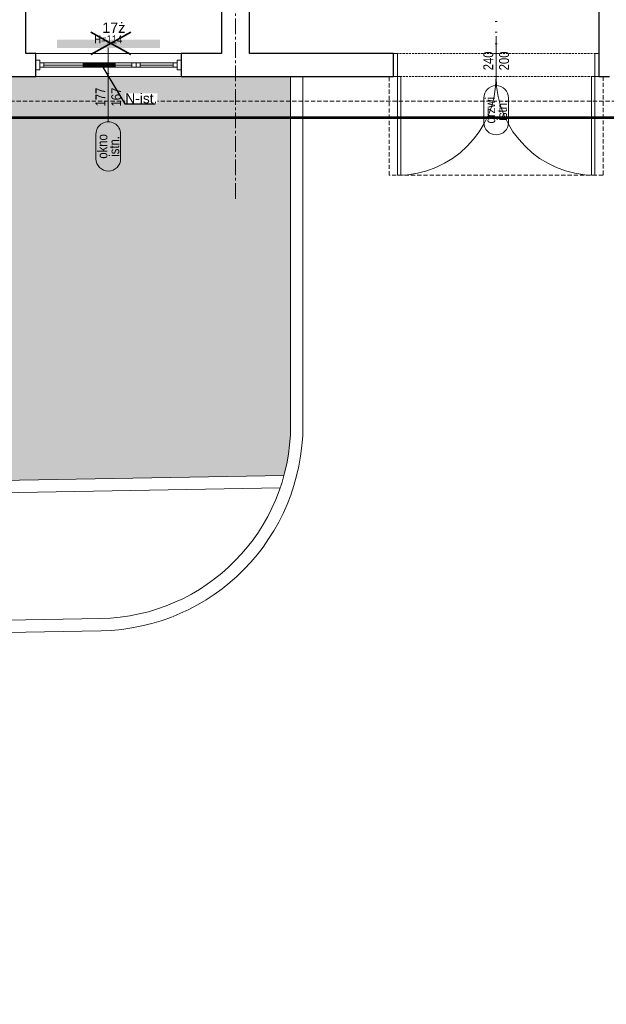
# Model space of a CAD drawing. Header units: millimetres. Extents: x -37445 to 120667, y -123620 to 254214.
# Tile 4 of 219: x 9275 to 16410, y -111280 to -99309. Entities that reach past the tile are written whole.
import ezdxf
from ezdxf import colors
from ezdxf.entities.mleader import LeaderData, LeaderLine
from ezdxf.enums import TextEntityAlignment as Align
from ezdxf.math import Vec2, Vec3

# ---------------------------------------------------------------- set-up
doc = ezdxf.new("R2010")
doc.units = ezdxf.units.MM
doc.linetypes.add('xref_ACAD-LSN_dyspozytornia_PW_rzuty_12$0$CENTER2', pattern=[28.575, 19.05, -3.175, 3.175, -3.175])
doc.linetypes.add('xref_ACAD-LSN_dyspozytornia_PW_rzuty_12$0$DASHED', pattern=[19.05, 12.7, -6.35])
for name, color, linetype, lineweight in [('DEMONTAŻE', 6, 'Continuous', 35), ('Inwentaryzacja$0$Leszno_dyspozytornia_inwentaryzacja$0$FL_grzejniki_istniejące', 1, 'Continuous', 40), ('Inwentaryzacja$0$Leszno_dyspozytornia_inwentaryzacja$0$FL_nawienik_ist.', 4, 'Continuous', 30), ('Inwentaryzacja$0$Leszno_dyspozytornia_inwentaryzacja$0$FL_opisy_went_istn', 250, 'Continuous', 25), ('xref', 8, 'Continuous', 13), ('xref_ACAD-LSN_dyspozytornia_PW_rzuty_12$0$A drzwi płytowe', 8, 'Continuous', 9), ('xref_ACAD-LSN_dyspozytornia_PW_rzuty_12$0$A hatch', 8, 'Continuous', 5), ('xref_ACAD-LSN_dyspozytornia_PW_rzuty_12$0$A opis stolarka', 8, 'Continuous', 9), ('xref_ACAD-LSN_dyspozytornia_PW_rzuty_12$0$A opis stolarka NWD typ', 8, 'Continuous', 9), ('xref_ACAD-LSN_dyspozytornia_PW_rzuty_12$0$A opis stolarka NWD wyposażenie', 8, 'Continuous', 9), ('xref_ACAD-LSN_dyspozytornia_PW_rzuty_12$0$A widok wyżej', 8, 'xref_ACAD-LSN_dyspozytornia_PW_rzuty_12$0$DASHED', 9), ('xref_ACAD-LSN_dyspozytornia_PW_rzuty_12$0$A zakres', 8, 'Continuous', 13), ('xref_ACAD-LSN_dyspozytornia_PW_rzuty_12$0$A-Glaz', 8, 'Continuous', 9), ('xref_ACAD-LSN_dyspozytornia_PW_rzuty_12$0$A-Wall', 8, 'Continuous', 25), ('xref_ACAD-LSN_dyspozytornia_PW_rzuty_12$0$S-Grid-Iden', 8, 'xref_ACAD-LSN_dyspozytornia_PW_rzuty_12$0$CENTER2', 9)]:
    doc.layers.add(name, color=color, linetype=linetype, lineweight=lineweight)
doc.layers.add('Inwentaryzacja$0$Leszno_dyspozytornia_inwentaryzacja$0$Inwentarka_opis', color=7, linetype='Continuous')
doc.layers.add('xref_ACAD-LSN_dyspozytornia_PW_rzuty_12$0$A opis ppoż drzwi', color=8, linetype='Continuous', lineweight=13, transparency=0.25)
doc.layers.add('xref_ACAD-LSN_dyspozytornia_PW_rzuty_12$0$A opis ppoż okna', color=8, linetype='Continuous', lineweight=13, transparency=0.25)
doc.styles.add('Inwentaryzacja$0$Leszno_dyspozytornia_inwentaryzacja$0$CP_TXT', font='ARIAL.TTF')
doc.styles.add('Inwentaryzacja$0$Leszno_dyspozytornia_inwentaryzacja$0$Standard', font='arial.ttf')
doc.styles.add('xref_ACAD-LSN_dyspozytornia_PW_rzuty_12$0$STYL ASA', font='ARIALN.TTF')
doc.dimstyles.new('Inwentaryzacja$0$Leszno_dyspozytornia_inwentaryzacja$0$STANDARD', dxfattribs={"dimtxt": 0.18, "dimasz": 0.18, "dimexe": 0.18, "dimexo": 0.0625, "dimgap": 0.09, "dimtad": 0, "dimtih": 1, "dimtoh": 1, "dimdec": 4, "dimzin": 0, "dimdsep": 46, "dimtxsty": 'Inwentaryzacja$0$Leszno_dyspozytornia_inwentaryzacja$0$CP_TXT', "dimcen": 0.09, "dimadec": 0, "dimazin": 0, "dimtfac": 1, "dimtdec": 4, "dimtofl": 0, "dimtmove": 0, "dimatfit": 3, "dimfxl": 1, "dimtolj": 1, "dimtzin": 0, "dimarcsym": 0})

# ---------------------------------------------------------------- blocks, each defined once
blk = doc.blocks.new('xref_ACAD-LSN_dyspozytornia_PW_rzuty_12$0$blok do okna')
for points in [[(28.5, 2.5), (33.5, 2.5), (33.5, -2.5), (28.5, -2.5)], [(33.5, 2.5), (38.5, 2.5), (38.5, -2.5), (33.5, -2.5)]]:
    blk.add_lwpolyline(points, close=True)
for points in [[(-78.5, 0), (28.5, 0)], [(38.5, 0), (78.5, 0)]]:
    blk.add_lwpolyline(points)
blk = doc.blocks.new('xref_ACAD-LSN_dyspozytornia_PW_rzuty_12$0$wtag_LEFT')
at = {"transparency": 33554687, "elevation": 0}
for points in [[(-30, 0), (30, 0)], [(30, 0), (60, 0)]]:
    blk.add_lwpolyline(points, dxfattribs=at)
at = {"layer": 'xref_ACAD-LSN_dyspozytornia_PW_rzuty_12$0$A opis stolarka NWD typ', "transparency": 33554687, "elevation": 0}
blk.add_lwpolyline([(-75, 15, 1), (-75, -15), (-45, -15, 1), (-45, 15)], format="xyb", close=True, dxfattribs=at)
at = {"ltscale": 0.1, "transparency": 33554687, "style": 'xref_ACAD-LSN_dyspozytornia_PW_rzuty_12$0$STYL ASA'}
blk.add_attdef('WINDOWS:PARAPET', text='', height=10, rotation=90, dxfattribs=at).set_placement((70.2, 0, 0), align=Align.MIDDLE_CENTER)
blk.add_attdef('WINDOWS:SZEROKOŚĆ', text='', height=12, dxfattribs=at).set_placement((0, 0), align=Align.BOTTOM_CENTER)
blk.add_attdef('WINDOWS:WYSOKOŚĆ', text='', height=12, dxfattribs=at).set_placement((0, -3.6), align=Align.TOP_CENTER)
at = {"layer": 'xref_ACAD-LSN_dyspozytornia_PW_rzuty_12$0$A opis ppoż okna', "ltscale": 0.1, "transparency": 33554687, "style": 'xref_ACAD-LSN_dyspozytornia_PW_rzuty_12$0$STYL ASA'}
blk.add_attdef('WINDOWS:PPOŻ', text='', height=10, rotation=90, dxfattribs=at).set_placement((30, 0, 0), align=Align.MIDDLE_CENTER)
at = {"layer": 'xref_ACAD-LSN_dyspozytornia_PW_rzuty_12$0$A opis stolarka NWD typ', "ltscale": 0.1, "transparency": 33554687, "style": 'xref_ACAD-LSN_dyspozytornia_PW_rzuty_12$0$STYL ASA'}
blk.add_attdef('WINDOWS:TYP', text='', height=12, dxfattribs=at).set_placement((-60, -2.4), align=Align.BOTTOM_CENTER)
blk.add_attdef('WINDOWS:PODTYP', text='', height=12, dxfattribs=at).set_placement((-60, -1.2), align=Align.TOP_CENTER)
blk = doc.blocks.new('xref_ACAD-LSN_dyspozytornia_PW_rzuty_12$0$środek')
blk.add_line((0, 0), (0, -10))
blk = doc.blocks.new('xref_ACAD-LSN_dyspozytornia_PW_rzuty_12$0$ddtag_DOWN')
at = {"transparency": 33554687}
blk.add_lwpolyline([(0, -30), (0, 30)], dxfattribs=at)
at = {"layer": 'xref_ACAD-LSN_dyspozytornia_PW_rzuty_12$0$A opis stolarka NWD typ', "transparency": 33554687}
blk.add_lwpolyline([(15, -75, -1), (-15, -75), (-15, -45, -1), (15, -45)], format="xyb", close=True, dxfattribs=at)
at = {"ltscale": 0.1, "transparency": 33554687, "style": 'xref_ACAD-LSN_dyspozytornia_PW_rzuty_12$0$STYL ASA'}
blk.add_attdef('DOORS:SZEROKOŚĆ', text='', height=12, rotation=90, dxfattribs=at).set_placement((0, 0, 0), align=Align.BOTTOM_CENTER)
blk.add_attdef('DOORS:WYSOKOŚĆ', text='', height=12, rotation=90, dxfattribs=at).set_placement((3.6, 0, 0), align=Align.TOP_CENTER)
blk.add_attdef('DOORS:AKUSTYKA', text='', height=10, dxfattribs=at).set_placement((0, 49), align=Align.MIDDLE_CENTER)
at = {"layer": 'xref_ACAD-LSN_dyspozytornia_PW_rzuty_12$0$A opis ppoż drzwi', "ltscale": 0.1, "transparency": 33554687, "style": 'xref_ACAD-LSN_dyspozytornia_PW_rzuty_12$0$STYL ASA'}
blk.add_attdef('DOORS:PPOŻ', text='', height=10, dxfattribs=at).set_placement((0, 36), align=Align.MIDDLE_CENTER)
at = {"layer": 'xref_ACAD-LSN_dyspozytornia_PW_rzuty_12$0$A opis stolarka NWD typ', "ltscale": 0.1, "transparency": 33554687, "style": 'xref_ACAD-LSN_dyspozytornia_PW_rzuty_12$0$STYL ASA'}
blk.add_attdef('DOORS:PODTYP', text='', height=12, rotation=90, dxfattribs=at).set_placement((1.2, -60, 0), align=Align.TOP_CENTER)
blk.add_attdef('DOORS:TYP', text='', height=12, rotation=90, dxfattribs=at).set_placement((2.4, -60, 0), align=Align.BOTTOM_CENTER)
at = {"layer": 'xref_ACAD-LSN_dyspozytornia_PW_rzuty_12$0$A opis stolarka NWD wyposażenie', "ltscale": 0.1, "transparency": 33554687, "style": 'xref_ACAD-LSN_dyspozytornia_PW_rzuty_12$0$STYL ASA'}
blk.add_attdef('DOORS:WYPOSAŻENIE', text='', height=10, dxfattribs=at).set_placement((0, 22), align=Align.MIDDLE_CENTER)
blk = doc.blocks.new('xref_ACAD-LSN_dyspozytornia_PW_rzuty_12')
at = {"layer": 'xref_ACAD-LSN_dyspozytornia_PW_rzuty_12$0$A hatch', "transparency": 33554495}
h = blk.add_hatch(dxfattribs=at)
h.set_pattern_fill('GRASS', color=256, scale=4)
h.set_pattern_definition([(90, (0, -10000), (-71.84205, 71.84205), [19.05, -124.6341]), (45, (0, -10000), (-71.84205, 71.84205), [19.05, -82.55]), (135, (0, -10000), (-71.84205, -71.84205), [19.05, -82.55])])
edge = h.paths.add_edge_path()
edge.add_spline(control_points=[(73831.5, 78934.7), (73821.4, 78950.9), (73811.2, 78967.1), (73777.9, 79019.7), (73754.3, 79055.7), (73718.4, 79105.4), (73707.4, 79120), (73684.5, 79148.7), (73672.7, 79162.8), (73654.4, 79183.4), (73648.1, 79190.1), (73632.7, 79206.4), (73623.4, 79215.8), (73602.5, 79235.9), (73590.9, 79246.5), (73522.6, 79306.1), (73459.4, 79350), (73322.2, 79426.9), (73248.2, 79459.9), (73070, 79523.2), (72963.1, 79549.8), (72743.3, 79584.7), (72630.3, 79593.1), (72404.9, 79591.7), (72292.4, 79581.9), (72113.1, 79551), (72044.1, 79535), (71910.9, 79495.5), (71846.7, 79472), (71725, 79417.5), (71667.5, 79386.5), (71560.8, 79317.1), (71511.7, 79278.7), (71449.3, 79219.1), (71431.8, 79201), (71407, 79172.8), (71399, 79163.2), (71383.4, 79143.8), (71375.9, 79133.9), (71359, 79110.8), (71349.9, 79097.5), (71316.2, 79045.2), (71294.2, 79004.5), (71248.1, 78905.3), (71225.8, 78845.3), (71186.7, 78721.6), (71169.7, 78657.8), (71142.4, 78545.8), (71131.5, 78498.1), (71120.5, 78450.3)], knot_values=[0, 0, 0, 0, 57.207065, 57.207065, 187.181956, 187.181956, 242.95388, 242.95388, 298.725803, 298.725803, 326.611765, 326.611765, 366.532108, 366.532108, 413.640335, 413.640335, 636.601339, 636.601339, 859.562342, 859.562342, 1147.4948, 1147.4948, 1435.427258, 1435.427258, 1723.359715, 1723.359715, 1909.892427, 1909.892427, 2096.425139, 2096.425139, 2282.95785, 2282.95785, 2469.490562, 2469.490562, 2547.228377, 2547.228377, 2586.097284, 2586.097284, 2624.966192, 2624.966192, 2675.594063, 2675.594063, 2819.436148, 2819.436148, 3012.724073, 3012.724073, 3206.011998, 3206.011998, 3347.114496, 3347.114496, 3347.114496, 3347.114496], degree=3, periodic=0)
edge.add_line((71120.5, 78450.3), (73831.5, 78934.7))
h.paths.add_polyline_path([(69699.2, 79521.8), (65252.1, 79442.8), (65252.1, 78327.2), (70701.7, 78327.2), (70701.7, 78536.9, 0.419422)])
h.paths.add_polyline_path([(66521.6, 80689.2), (65352.7, 80689.2), (65352.7, 80659.2), (65323.2, 80659.2), (65323.2, 80689.2), (65229.9, 80689.2), (65239.6, 80142.7), (66521.6, 80165.5)])
edge = h.paths.add_edge_path()
edge.add_line((67744.6, 80689.2), (68718.7, 80689.2))
edge.add_line((68718.7, 80689.2), (68718.7, 80265.3))
edge.add_arc((68483.7, 80265.3), 235, -15.0402, 0, ccw=False)
edge.add_line((68710.7, 80204.3), (67744.6, 80187.2))
edge.add_line((67744.6, 80187.2), (67744.6, 80689.2))
edge = h.paths.add_edge_path()
edge.add_line((69340.2, 80689.2), (69815.7, 80689.2))
edge.add_line((69815.7, 80689.2), (69815.7, 80223.9))
edge.add_line((69815.7, 80223.9), (69350.6, 80215.7))
edge.add_arc((69575.2, 80284.7), 235, 180, 197.0741, ccw=False)
edge.add_line((69340.2, 80284.7), (69340.2, 80689.2))
edge = h.paths.add_edge_path()
edge.add_line((70216.7, 80539.2), (71051.7, 80539.2))
edge.add_line((71051.7, 80539.2), (71051.7, 80689.2))
edge.add_line((71051.7, 80689.2), (71234.7, 80689.2))
edge.add_line((71234.7, 80689.2), (71234.7, 80313))
edge.add_arc((71169.7, 80313), 65, 271.0169, 360, ccw=False)
edge.add_line((71170.8, 80248), (70216.7, 80231.1))
edge.add_line((70216.7, 80231.1), (70216.7, 80539.2))
edge = h.paths.add_edge_path()
edge.add_line((72662.7, 80689.2), (72890.7, 80689.2))
edge.add_line((72890.7, 80689.2), (72890.7, 80659.2))
edge.add_line((72890.7, 80659.2), (72903.7, 80659.2))
edge.add_line((72903.7, 80659.2), (72901.8, 80108.7))
edge.add_arc((72897.7, 80343.7), 235, 180, 271.0169, ccw=False)
edge.add_line((72662.7, 80343.7), (72662.7, 80689.2))
at = {"layer": 'xref_ACAD-LSN_dyspozytornia_PW_rzuty_12$0$A drzwi płytowe', "linetype": 'Continuous', "lineweight": 9, "ltscale": 0.2}
for points in [[(68848.7, 80717.2), (68843.7, 80717.2), (68843.7, 80689.2), (68848.7, 80689.2)], [(69088.7, 80717.2), (69093.7, 80717.2), (69093.7, 80689.2), (69088.7, 80689.2)]]:
    blk.add_lwpolyline(points, close=True, dxfattribs=at)
at = {"layer": 'xref_ACAD-LSN_dyspozytornia_PW_rzuty_12$0$A drzwi płytowe', "linetype": 'Continuous', "lineweight": 9}
for points in [[(68848.7, 80689.2), (68852.7, 80689.2), (68852.7, 80569.2), (68848.7, 80569.2)], [(69088.7, 80569.2), (69084.7, 80569.2), (69084.7, 80689.2), (69088.7, 80689.2)]]:
    blk.add_lwpolyline(points, close=True, dxfattribs=at)
at = {"layer": 'xref_ACAD-LSN_dyspozytornia_PW_rzuty_12$0$A drzwi płytowe', "linetype": 'Continuous', "lineweight": 9, "ltscale": 0.2, "extrusion": (0, 0, -1)}
blk.add_arc((-68848.7, 80689.2), 120, 180, 270, dxfattribs=at)
at = {"layer": 'xref_ACAD-LSN_dyspozytornia_PW_rzuty_12$0$A drzwi płytowe', "linetype": 'Continuous', "lineweight": 9, "ltscale": 0.2}
blk.add_arc((69088.7, 80689.2), 120, 180, 270, dxfattribs=at)
at = {"layer": 'xref_ACAD-LSN_dyspozytornia_PW_rzuty_12$0$A hatch'}
for points in [[(68733.7, 80689.2), (68733.7, 80265.3, -0.409025), (68488.2, 80015.3), (67868.8, 80004.3, -0.419422), (67461.7, 80404.3), (67461.7, 80689.2)], [(68718.7, 80689.2), (68718.7, 80265.3, -0.409025), (68487.9, 80030.3), (67868.5, 80019.3, -0.419422), (67476.7, 80404.3), (67476.7, 80689.2)]]:
    blk.add_lwpolyline(points, format="xyb", dxfattribs=at)
for points in [[(67729.6, 80689.2), (67729.6, 80171.9), (68706.1, 80189.2)], [(67744.6, 80689.2), (67744.6, 80187.2), (68710.7, 80204.3)]]:
    blk.add_lwpolyline(points, dxfattribs=at)
at = {"layer": 'xref_ACAD-LSN_dyspozytornia_PW_rzuty_12$0$A widok wyżej', "linetype": 'xref_ACAD-LSN_dyspozytornia_PW_rzuty_12$0$DASHED', "lineweight": 9, "ltscale": 0.2}
for p, q in [((68585.7, 80717.2), (68408.7, 80717.2)), ((69093.7, 80717.2), (68843.7, 80717.2)), ((68408.7, 80689.2), (68585.7, 80689.2)), ((68843.7, 80689.2), (69093.7, 80689.2))]:
    blk.add_line(p, q, dxfattribs=at)
at = {"layer": 'xref_ACAD-LSN_dyspozytornia_PW_rzuty_12$0$A widok wyżej', "ltscale": 0.4}
for points in [[(69098.7, 80689.2), (69098.7, 80569.2), (68838.7, 80569.2), (68838.7, 80689.2)], [(65352.7, 80659.2), (72855.7, 80659.2)]]:
    blk.add_lwpolyline(points, dxfattribs=at)
at = {"layer": 'xref_ACAD-LSN_dyspozytornia_PW_rzuty_12$0$A zakres', "linetype": 'xref_ACAD-LSN_dyspozytornia_PW_rzuty_12$0$DASHED', "const_width": 3}
blk.add_lwpolyline([(67446.2, 82031.2), (67446.2, 80639.2), (72869.7, 80639.2), (72869.7, 82031.2)], close=True, dxfattribs=at)
at = {"layer": 'xref_ACAD-LSN_dyspozytornia_PW_rzuty_12$0$A-Glaz', "linetype": 'Continuous', "lineweight": 9}
for p, q in [((68408.7, 80717.2), (68585.7, 80717.2)), ((68418.7, 80700.7), (68418.7, 80705.7)), ((68575.7, 80700.7), (68575.7, 80705.7)), ((68408.7, 80689.2), (68585.7, 80689.2))]:
    blk.add_line(p, q, dxfattribs=at)
for points in [[(68413.7, 80709.2), (68408.7, 80709.2), (68408.7, 80697.2), (68413.7, 80697.2)], [(68580.7, 80709.2), (68585.7, 80709.2), (68585.7, 80697.2), (68580.7, 80697.2)], [(68413.7, 80700.7), (68413.7, 80705.7), (68580.7, 80705.7), (68580.7, 80700.7)]]:
    blk.add_lwpolyline(points, close=True, dxfattribs=at)
at = {"layer": 'xref_ACAD-LSN_dyspozytornia_PW_rzuty_12$0$A-Wall', "linetype": 'Continuous', "lineweight": 25}
for p, q in [((68668.7, 80717.2), (68668.7, 81190.2)), ((68396.7, 80717.2), (68396.7, 81049.2)), ((68634.7, 81020.2), (68634.7, 80717.2)), ((69093.7, 80895.2), (69093.7, 80689.2)), ((68408.7, 80717.2), (68396.7, 80717.2)), ((68408.7, 80689.2), (68408.7, 80717.2)), ((68585.7, 80717.2), (68585.7, 80689.2)), ((68634.7, 80717.2), (68585.7, 80717.2)), ((68843.7, 80717.2), (68668.7, 80717.2)), ((68843.7, 80689.2), (68843.7, 80717.2)), ((68289.2, 80689.2), (68408.7, 80689.2)), ((68585.7, 80689.2), (68843.7, 80689.2)), ((69093.7, 80689.2), (69106.7, 80689.2))]:
    blk.add_line(p, q, dxfattribs=at)
at = {"layer": 'xref_ACAD-LSN_dyspozytornia_PW_rzuty_12$0$S-Grid-Iden'}
blk.add_lwpolyline([(68651.7, 82131.2), (68651.7, 80539.2)], dxfattribs=at)
at = {"layer": 'xref_ACAD-LSN_dyspozytornia_PW_rzuty_12$0$A drzwi płytowe', "linetype": 'Continuous', "lineweight": 9, "ltscale": 0.2, "extrusion": (0, 0, -1), "zscale": -1, "rotation": 180}
blk.add_blockref('xref_ACAD-LSN_dyspozytornia_PW_rzuty_12$0$środek', (-68968.7, 80703.2), dxfattribs=at)
at = {"layer": 'xref_ACAD-LSN_dyspozytornia_PW_rzuty_12$0$A opis stolarka', "linetype": 'Continuous', "lineweight": 9}
ref = blk.add_blockref('xref_ACAD-LSN_dyspozytornia_PW_rzuty_12$0$ddtag_DOWN', (68968.7, 80708.2), dxfattribs=at)
ref.add_attrib('DOORS:AKUSTYKA', '-', dxfattribs={"layer": '0', "ltscale": 0.1, "height": 10, "style": 'xref_ACAD-LSN_dyspozytornia_PW_rzuty_12$0$STYL ASA'}).set_placement((68968.7, 80757.2), align=Align.MIDDLE_CENTER)
ref.add_attrib('DOORS:PPOŻ', '-', dxfattribs={"layer": 'xref_ACAD-LSN_dyspozytornia_PW_rzuty_12$0$A opis ppoż drzwi', "ltscale": 0.1, "height": 10, "style": 'xref_ACAD-LSN_dyspozytornia_PW_rzuty_12$0$STYL ASA'}).set_placement((68968.7, 80744.2), align=Align.MIDDLE_CENTER)
ref.add_attrib('DOORS:WYSOKOŚĆ', '200', dxfattribs={"layer": '0', "ltscale": 0.1, "height": 12, "rotation": 90, "style": 'xref_ACAD-LSN_dyspozytornia_PW_rzuty_12$0$STYL ASA'}).set_placement((68972.3, 80708.2, 0), align=Align.TOP_CENTER)
ref.add_attrib('DOORS:SZEROKOŚĆ', '240', dxfattribs={"layer": '0', "ltscale": 0.1, "height": 12, "rotation": 90, "style": 'xref_ACAD-LSN_dyspozytornia_PW_rzuty_12$0$STYL ASA'}).set_placement((68968.7, 80708.2, 0), align=Align.BOTTOM_CENTER)
ref.add_attrib('DOORS:PODTYP', 'istn.', dxfattribs={"layer": 'xref_ACAD-LSN_dyspozytornia_PW_rzuty_12$0$A opis stolarka NWD typ', "ltscale": 0.1, "height": 12, "rotation": 90, "style": 'xref_ACAD-LSN_dyspozytornia_PW_rzuty_12$0$STYL ASA'}).set_placement((68969.9, 80648.2, 0), align=Align.TOP_CENTER)
ref.add_attrib('DOORS:TYP', 'drzwi', dxfattribs={"layer": 'xref_ACAD-LSN_dyspozytornia_PW_rzuty_12$0$A opis stolarka NWD typ', "ltscale": 0.1, "height": 12, "rotation": 90, "style": 'xref_ACAD-LSN_dyspozytornia_PW_rzuty_12$0$STYL ASA'}).set_placement((68971.1, 80648.2, 0), align=Align.BOTTOM_CENTER)
ref.add_attrib('DOORS:WYPOSAŻENIE', '-', dxfattribs={"layer": 'xref_ACAD-LSN_dyspozytornia_PW_rzuty_12$0$A opis stolarka NWD wyposażenie', "ltscale": 0.1, "height": 10, "style": 'xref_ACAD-LSN_dyspozytornia_PW_rzuty_12$0$STYL ASA'}).set_placement((68968.7, 80730.2), align=Align.MIDDLE_CENTER)
ref = blk.add_blockref('xref_ACAD-LSN_dyspozytornia_PW_rzuty_12$0$wtag_LEFT', (68497, 80664.2, -20), dxfattribs=dict(at, rotation=89.99999999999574))
ref.add_attrib('WINDOWS:TYP', 'okno', dxfattribs={"layer": 'xref_ACAD-LSN_dyspozytornia_PW_rzuty_12$0$A opis stolarka NWD typ', "ltscale": 0.1, "height": 12, "rotation": 90, "style": 'xref_ACAD-LSN_dyspozytornia_PW_rzuty_12$0$STYL ASA'}).set_placement((68499.4, 80604.2, -20), align=Align.BOTTOM_CENTER)
ref.add_attrib('WINDOWS:PODTYP', 'istn.', dxfattribs={"layer": 'xref_ACAD-LSN_dyspozytornia_PW_rzuty_12$0$A opis stolarka NWD typ', "ltscale": 0.1, "height": 12, "rotation": 90, "style": 'xref_ACAD-LSN_dyspozytornia_PW_rzuty_12$0$STYL ASA'}).set_placement((68498.2, 80604.2, -20), align=Align.TOP_CENTER)
ref.add_attrib('WINDOWS:SZEROKOŚĆ', '177', dxfattribs={"layer": '0', "ltscale": 0.1, "height": 12, "rotation": 90, "style": 'xref_ACAD-LSN_dyspozytornia_PW_rzuty_12$0$STYL ASA'}).set_placement((68497, 80664.2, -20), align=Align.BOTTOM_CENTER)
ref.add_attrib('WINDOWS:WYSOKOŚĆ', '167', dxfattribs={"layer": '0', "ltscale": 0.1, "height": 12, "rotation": 90, "style": 'xref_ACAD-LSN_dyspozytornia_PW_rzuty_12$0$STYL ASA'}).set_placement((68500.6, 80664.2, -20), align=Align.TOP_CENTER)
ref.add_attrib('WINDOWS:PPOŻ', '-', dxfattribs={"layer": 'xref_ACAD-LSN_dyspozytornia_PW_rzuty_12$0$A opis ppoż okna', "ltscale": 0.1, "height": 10, "style": 'xref_ACAD-LSN_dyspozytornia_PW_rzuty_12$0$STYL ASA'}).set_placement((68497, 80694.2, -20), align=Align.MIDDLE_CENTER)
ref.add_attrib('WINDOWS:PARAPET', 'H=114', dxfattribs={"layer": '0', "ltscale": 0.1, "height": 10, "style": 'xref_ACAD-LSN_dyspozytornia_PW_rzuty_12$0$STYL ASA'}).set_placement((68497, 80734.4, -20), align=Align.MIDDLE_CENTER)
at = {"layer": 'xref_ACAD-LSN_dyspozytornia_PW_rzuty_12$0$A-Glaz', "linetype": 'Continuous', "lineweight": 9, "extrusion": (0, 0, -1), "zscale": -1, "rotation": 180}
blk.add_blockref('xref_ACAD-LSN_dyspozytornia_PW_rzuty_12$0$blok do okna', (-68497.2, 80703.2), dxfattribs=at)
blk = doc.blocks.new('x')
at = {"layer": 'DEMONTAŻE'}
for p, q in [((116509, 10201), (116996, 10471)), ((116509, 10471), (116996, 10201))]:
    blk.add_line(p, q, dxfattribs=at)

msp = doc.modelspace()

# ---------------------------------------------------------------- block references
at = {"layer": 'xref', "xscale": 10, "yscale": 10, "zscale": 10}
msp.add_blockref('xref_ACAD-LSN_dyspozytornia_PW_rzuty_12', (-674617, -906892), dxfattribs=at)

# ---------------------------------------------------------------- next in the draw order: linework, layer by layer
at = {"layer": 'Inwentaryzacja$0$Leszno_dyspozytornia_inwentaryzacja$0$FL_grzejniki_istniejące', "ltscale": 150, "const_width": 100}
msp.add_lwpolyline([(9730, -99603), (10980, -99603)], dxfattribs=at)
at = {"layer": 'Inwentaryzacja$0$Leszno_dyspozytornia_inwentaryzacja$0$FL_nawienik_ist.', "ltscale": 10, "const_width": 50}
msp.add_lwpolyline([(10042, -99861), (10442, -99861)], dxfattribs=at)

# ---------------------------------------------------------------- next in the draw order: block references
at = {"layer": 'DEMONTAŻE'}
msp.add_blockref('x', (-106369, -109932), dxfattribs=at)

# ---------------------------------------------------------------- next in the draw order: texts
at = {"layer": 'Inwentaryzacja$0$Leszno_dyspozytornia_inwentaryzacja$0$FL_opisy_went_istn', "lineweight": 0, "insert": (10559, -100267), "char_height": 120, "attachment_point": 4, "style": 'Inwentaryzacja$0$Leszno_dyspozytornia_inwentaryzacja$0$Standard', "bg_fill": 3, "box_fill_scale": 1, "bg_fill_color": 256, "bg_fill_transparency": 3937457}
msp.add_mtext('{\\fArial|b0|i0|c238|p34;N-ist.}', dxfattribs=at)

# ---------------------------------------------------------------- next in the draw order: leaders
at = {"layer": 'Inwentaryzacja$0$Leszno_dyspozytornia_inwentaryzacja$0$Inwentarka_opis', "lineweight": 9}
ml = msp.add_multileader_mtext('Standard', dxfattribs=at)
ml.set_content('19ż', color=256, style='Inwentaryzacja$0$Leszno_dyspozytornia_inwentaryzacja$0$Standard')
ml.set_leader_properties(color=256)
ml.build(insert=Vec2(0, 0))
ml.multileader.update_dxf_attribs({"dogleg_length": 4, "arrow_head_size": 50})
ctx = ml.context
ctx.base_point, ctx.char_height, ctx.arrow_head_size, ctx.landing_gap_size, ctx.plane_origin = Vec3(37434, -99408), 125, 50, 15, Vec3(96565, 126831)
notes = []
notes.append((ctx, [(0, (0, 0, 0), (0, 0), (1, 0), 1, [])]))
ctx.mtext.insert, ctx.mtext.width = Vec3(37449, -99344), 5456.69
ml = msp.add_multileader_mtext('Standard', dxfattribs=at)
ml.set_content('2x F 1,5', color=256, style='Inwentaryzacja$0$Leszno_dyspozytornia_inwentaryzacja$0$Standard')
ml.set_leader_properties(color=256)
ml.build(insert=Vec2(0, 0))
ml.multileader.update_dxf_attribs({"dogleg_length": 4, "arrow_head_size": 50})
ctx = ml.context
ctx.base_point, ctx.char_height, ctx.arrow_head_size, ctx.landing_gap_size, ctx.plane_origin = Vec3(25404, -99393), 125, 50, 15, Vec3(84535, 126857)
notes.append((ctx, [(0, (0, 0, 0), (0, 0), (1, 0), 1, [])]))
ctx.mtext.insert, ctx.mtext.width = Vec3(25419, -99319), 5456.69
ml = msp.add_multileader_mtext('Standard', dxfattribs=at)
ml.set_content('2x F 1,5', color=256, style='Inwentaryzacja$0$Leszno_dyspozytornia_inwentaryzacja$0$Standard')
ml.set_leader_properties(color=256)
ml.build(insert=Vec2(0, 0))
ml.multileader.update_dxf_attribs({"dogleg_length": 4, "arrow_head_size": 50})
ctx = ml.context
ctx.base_point, ctx.char_height, ctx.arrow_head_size, ctx.landing_gap_size, ctx.plane_origin = Vec3(28190, -99393), 125, 50, 15, Vec3(87321, 126857)
notes.append((ctx, [(0, (0, 0, 0), (0, 0), (1, 0), 1, [])]))
ctx.mtext.insert, ctx.mtext.width = Vec3(28205, -99319), 5456.69
ml = msp.add_multileader_mtext('Standard', dxfattribs=at)
ml.set_content('2x F 1,5', color=256, style='Inwentaryzacja$0$Leszno_dyspozytornia_inwentaryzacja$0$Standard')
ml.set_leader_properties(color=256)
ml.build(insert=Vec2(0, 0))
ml.multileader.update_dxf_attribs({"dogleg_length": 4, "arrow_head_size": 50})
ctx = ml.context
ctx.base_point, ctx.char_height, ctx.arrow_head_size, ctx.landing_gap_size, ctx.plane_origin = Vec3(31165, -99393), 125, 50, 15, Vec3(90296, 126857)
notes.append((ctx, [(0, (0, 0, 0), (0, 0), (1, 0), 1, [])]))
ctx.mtext.insert, ctx.mtext.width = Vec3(31180, -99319), 5456.69
ml = msp.add_multileader_mtext('Standard', dxfattribs=at)
ml.set_content('2x F 1,5', color=256, style='Inwentaryzacja$0$Leszno_dyspozytornia_inwentaryzacja$0$Standard')
ml.set_leader_properties(color=256)
ml.build(insert=Vec2(0, 0))
ml.multileader.update_dxf_attribs({"dogleg_length": 4, "arrow_head_size": 50})
ctx = ml.context
ctx.base_point, ctx.char_height, ctx.arrow_head_size, ctx.landing_gap_size, ctx.plane_origin = Vec3(34099, -99393), 125, 50, 15, Vec3(93230, 126857)
notes.append((ctx, [(0, (0, 0, 0), (0, 0), (1, 0), 1, [])]))
ctx.mtext.insert, ctx.mtext.width = Vec3(34114, -99319), 5456.69
ml = msp.add_multileader_mtext('Standard', dxfattribs=at)
ml.set_content('GS 5x dn65 1,5m', color=256, style='Inwentaryzacja$0$Leszno_dyspozytornia_inwentaryzacja$0$Standard')
ml.set_leader_properties(color=256)
ml.build(insert=Vec2(0, 0))
ml.multileader.update_dxf_attribs({"dogleg_length": 4, "arrow_head_size": 50})
ctx = ml.context
ctx.base_point, ctx.char_height, ctx.arrow_head_size, ctx.landing_gap_size, ctx.plane_origin = Vec3(51808, -99417), 125, 50, 15, Vec3(110940, 126834)
notes.append((ctx, [(0, (0, 0, 0), (0, 0), (1, 0), 1, [])]))
ctx.mtext.insert, ctx.mtext.width = Vec3(51823, -99342), 5456.69
ml = msp.add_multileader_mtext('Standard', dxfattribs=at)
ml.set_content('15ż', color=256, style='Inwentaryzacja$0$Leszno_dyspozytornia_inwentaryzacja$0$Standard')
ml.set_leader_properties(color=256)
ml.build(insert=Vec2(0, 0))
ml.multileader.update_dxf_attribs({"dogleg_length": 4, "arrow_head_size": 50})
ctx = ml.context
ctx.base_point, ctx.char_height, ctx.arrow_head_size, ctx.landing_gap_size, ctx.plane_origin = Vec3(4294, -99408), 125, 50, 15, Vec3(63425, 126831)
notes.append((ctx, [(0, (0, 0, 0), (0, 0), (1, 0), 1, [])]))
ctx.mtext.insert, ctx.mtext.width = Vec3(4309, -99344), 5456.69
ml = msp.add_multileader_mtext('Standard', dxfattribs=at)
ml.set_content('12ż', color=256, style='Inwentaryzacja$0$Leszno_dyspozytornia_inwentaryzacja$0$Standard')
ml.set_leader_properties(color=256)
ml.build(insert=Vec2(0, 0))
ml.multileader.update_dxf_attribs({"dogleg_length": 4, "arrow_head_size": 50})
ctx = ml.context
ctx.base_point, ctx.char_height, ctx.arrow_head_size, ctx.landing_gap_size, ctx.plane_origin = Vec3(7299, -99407), 125, 50, 15, Vec3(66430, 126831)
notes.append((ctx, [(0, (0, 0, 0), (0, 0), (1, 0), 1, [])]))
ctx.mtext.insert, ctx.mtext.width = Vec3(7314, -99344), 5456.69
ml = msp.add_multileader_mtext('Standard', dxfattribs=at)
ml.set_content('17ż', color=256, style='Inwentaryzacja$0$Leszno_dyspozytornia_inwentaryzacja$0$Standard')
ml.set_leader_properties(color=256)
ml.build(insert=Vec2(0, 0))
ml.multileader.update_dxf_attribs({"dogleg_length": 4, "arrow_head_size": 50})
ctx = ml.context
ctx.base_point, ctx.char_height, ctx.arrow_head_size, ctx.landing_gap_size, ctx.plane_origin = Vec3(10264, -99407), 125, 50, 15, Vec3(69395, 126831)
notes.append((ctx, [(0, (0, 0, 0), (0, 0), (1, 0), 1, [])]))
ctx.mtext.insert, ctx.mtext.width = Vec3(10279, -99344), 5456.69
ml = msp.add_multileader_mtext('Standard', dxfattribs=at)
ml.set_content('GS 5x dn65 1,8m', color=256, style='Inwentaryzacja$0$Leszno_dyspozytornia_inwentaryzacja$0$Standard')
ml.set_leader_properties(color=256)
ml.build(insert=Vec2(0, 0))
ml.multileader.update_dxf_attribs({"dogleg_length": 4, "arrow_head_size": 50})
ctx = ml.context
ctx.base_point, ctx.char_height, ctx.arrow_head_size, ctx.landing_gap_size, ctx.plane_origin = Vec3(21909, -99382), 125, 50, 15, Vec3(81040, 126869)
notes.append((ctx, [(0, (0, 0, 0), (0, 0), (1, 0), 1, [])]))
ctx.mtext.insert, ctx.mtext.width = Vec3(21924, -99307), 5456.69
ml = msp.add_multileader_mtext('Standard', dxfattribs=at)
ml.set_content('GS 5x dn65 1,8m', color=256, style='Inwentaryzacja$0$Leszno_dyspozytornia_inwentaryzacja$0$Standard')
ml.set_leader_properties(color=256)
ml.build(insert=Vec2(0, 0))
ml.multileader.update_dxf_attribs({"dogleg_length": 4, "arrow_head_size": 50})
ctx = ml.context
ctx.base_point, ctx.char_height, ctx.arrow_head_size, ctx.landing_gap_size, ctx.plane_origin = Vec3(18982, -99382), 125, 50, 15, Vec3(78113, 126869)
notes.append((ctx, [(0, (0, 0, 0), (0, 0), (1, 0), 1, [])]))
ctx.mtext.insert, ctx.mtext.width = Vec3(18997, -99307), 5456.69
for ctx, leaders in notes:
    for number, flags, end, landing, length, lines in leaders:
        leader = LeaderData()
        leader.index, (leader.has_last_leader_line, leader.has_dogleg_vector, leader.attachment_direction) = number, flags
        leader.last_leader_point, leader.dogleg_vector, leader.dogleg_length = Vec3(end), Vec3(landing), length
        for number, points, colour, breaks in lines:
            line = LeaderLine()
            line.index, line.vertices, line.color, line.breaks = number, Vec3.list(points), colors.encode_raw_color(colour), breaks
            leader.lines.append(line)
        ctx.leaders.append(leader)

# ---------------------------------------------------------------- next in the draw order: leaders
at = {"layer": 'Inwentaryzacja$0$Leszno_dyspozytornia_inwentaryzacja$0$FL_opisy_went_istn', "lineweight": 0, "annotation_type": 0, "has_hookline": 1, "hookline_direction": 0, "text_width": 364}
msp.add_leader([(10276, -99866), (10554, -100333), (10554, -100333)], dimstyle='Inwentaryzacja$0$Leszno_dyspozytornia_inwentaryzacja$0$STANDARD', override={"dimgap": 5, "dimtad": 1}, dxfattribs=at)

doc.saveas('drawing.dxf')
